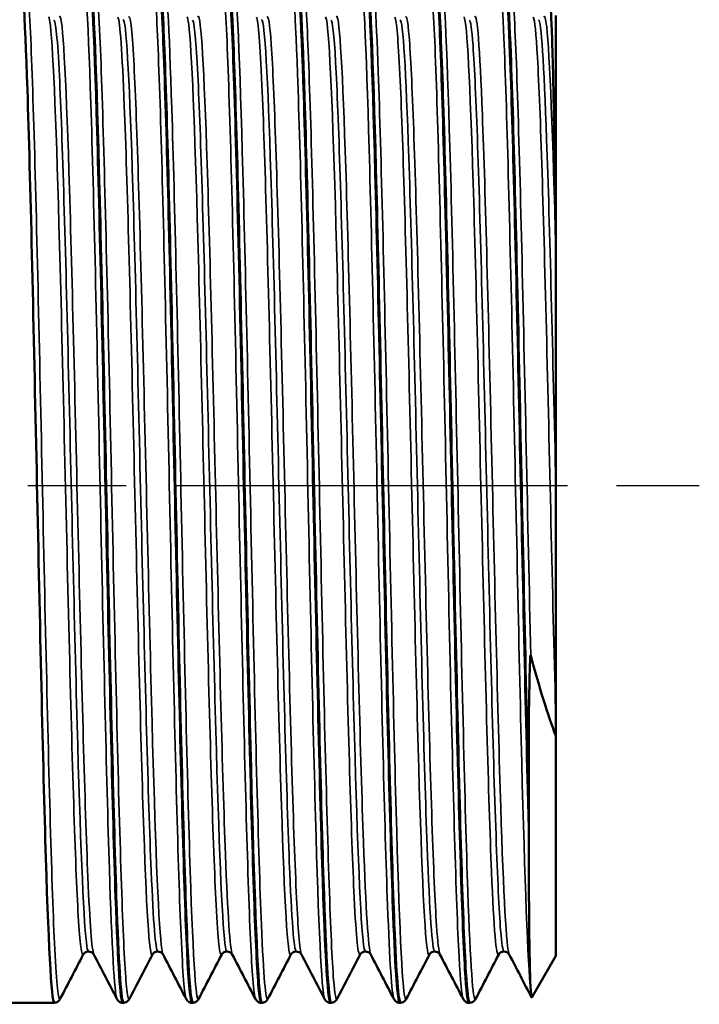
# Model space of a CAD drawing. Header units: millimetres. Extents: x -74 to 691, y -69 to 356.
# Tile 5 of 19: x 65 to 75, y 117 to 131. Entities that reach past the tile are written whole.
import ezdxf

# ---------------------------------------------------------------- set-up
doc = ezdxf.new("R2010")
doc.units = ezdxf.units.MM
doc.linetypes.add('CHAIN', pattern=[0.7087, 0.4724, -0.0591, 0.1181, -0.0591])
for name, color, linetype, lineweight in [('Видимые тонкие (ГОСТ)', 7, 'Continuous', 35), ('Видимый контур (ГОСТ)', 7, 'Continuous', 50), ('Осевая линия (ГОСТ)', 7, 'Continuous', 25)]:
    doc.layers.add(name, color=color, linetype=linetype, lineweight=lineweight)

msp = doc.modelspace()

# ---------------------------------------------------------------- linework, layer by layer
at = {"layer": 'Видимые тонкие (ГОСТ)'}
for points, knots in [([(66.6903, 117.0311), (66.6538, 117.1076), (66.6173, 117.775), (66.5809, 118.908), (66.5379, 120.2439), (66.4948, 122.2083), (66.4518, 124.2136), (66.4084, 126.2383), (66.365, 128.2758), (66.3216, 129.7059), (66.2785, 131.1257), (66.2353, 131.9269), (66.1922, 131.8687), (66.1916, 131.8678), (66.1909, 131.8667), (66.1903, 131.8655)], [45.5942487, 45.5942487, 45.5942487, 45.5942487, 46.2817573, 46.2817573, 46.2817573, 47.0924197, 47.0924197, 47.0924197, 47.9109466, 47.9109466, 47.9109466, 48.7236254, 48.7236254, 48.7236254, 48.7358414, 48.7358414, 48.7358414, 48.7358414]), ([(69.6903, 117.0289), (69.6896, 117.0301), (69.689, 117.0315), (69.6883, 117.0331), (69.645, 117.1408), (69.6017, 118.1147), (69.5584, 119.6595), (69.5151, 121.2028), (69.4718, 123.2938), (69.4285, 125.2997), (69.3853, 127.3038), (69.342, 129.1943), (69.2988, 130.4), (69.2626, 131.4083), (69.2264, 131.9257), (69.1903, 131.863)], [26.7446928, 26.7446928, 26.7446928, 26.7446928, 26.7568471, 26.7568471, 26.7568471, 27.5735118, 27.5735118, 27.5735118, 28.3894132, 28.3894132, 28.3894132, 29.2045803, 29.2045803, 29.2045803, 29.8862854, 29.8862854, 29.8862854, 29.8862854]), ([(65.8701, 117.0366), (65.8442, 116.9895), (65.8183, 117.2291), (65.7925, 117.7497), (65.7494, 118.6164), (65.7064, 120.2496), (65.6633, 122.1601), (65.6204, 124.0659), (65.5775, 126.2209), (65.5345, 127.9824), (65.4913, 129.7551), (65.4481, 131.1041), (65.4049, 131.6223), (65.3933, 131.7615), (65.3817, 131.8403), (65.3701, 131.8604)], [45.5119382, 45.5119382, 45.5119382, 45.5119382, 45.9993509, 45.9993509, 45.9993509, 46.8107571, 46.8107571, 46.8107571, 47.6201666, 47.6201666, 47.6201666, 48.4347147, 48.4347147, 48.4347147, 48.6535309, 48.6535309, 48.6535309, 48.6535309]), ([(66.8701, 117.0345), (66.8576, 117.0083), (66.8451, 117.0498), (66.8326, 117.1624), (66.7893, 117.5519), (66.7461, 118.7866), (66.7029, 120.4938), (66.6597, 122.1981), (66.6165, 124.3489), (66.5734, 126.2987), (66.5303, 128.2456), (66.4872, 129.9647), (66.4441, 130.9398), (66.4194, 131.4984), (66.3947, 131.8084), (66.3701, 131.8576)], [39.2287529, 39.2287529, 39.2287529, 39.2287529, 39.464255, 39.464255, 39.464255, 40.2791822, 40.2791822, 40.2791822, 41.0927458, 41.0927458, 41.0927458, 41.905059, 41.905059, 41.905059, 42.3703456, 42.3703456, 42.3703456, 42.3703456]), ([(67.6903, 117.037), (67.6657, 117.0859), (67.6411, 117.3932), (67.6165, 117.9474), (67.5733, 118.9216), (67.5301, 120.6444), (67.4869, 122.5963), (67.4438, 124.545), (67.4007, 126.6944), (67.3575, 128.3981), (67.3145, 130.0993), (67.2714, 131.3322), (67.2283, 131.727), (67.2156, 131.8432), (67.203, 131.8864), (67.1903, 131.8599)], [39.3110634, 39.3110634, 39.3110634, 39.3110634, 39.7743605, 39.7743605, 39.7743605, 40.5887556, 40.5887556, 40.5887556, 41.4018304, 41.4018304, 41.4018304, 42.2136974, 42.2136974, 42.2136974, 42.4526561, 42.4526561, 42.4526561, 42.4526561]), ([(67.8701, 117.0289), (67.8699, 117.0286), (67.8698, 117.0284), (67.8696, 117.0281), (67.8266, 116.9506), (67.7835, 117.7299), (67.7405, 119.1324), (67.6975, 120.5339), (67.6544, 122.5382), (67.6114, 124.5452), (67.5684, 126.551), (67.5254, 128.5314), (67.4824, 129.8944), (67.445, 131.0816), (67.4075, 131.7859), (67.3701, 131.8639)], [32.9455676, 32.9455676, 32.9455676, 32.9455676, 32.948113, 32.948113, 32.948113, 33.7596929, 33.7596929, 33.7596929, 34.5707247, 34.5707247, 34.5707247, 35.3812357, 35.3812357, 35.3812357, 36.0871603, 36.0871603, 36.0871603, 36.0871603]), ([(68.6903, 117.0347), (68.6774, 117.0572), (68.6646, 117.1513), (68.6517, 117.3193), (68.6086, 117.8814), (68.5656, 119.2616), (68.5226, 121.0466), (68.4795, 122.8305), (68.4365, 124.9935), (68.3935, 126.8886), (68.3505, 128.7825), (68.3075, 130.3824), (68.2645, 131.21), (68.2398, 131.6866), (68.215, 131.9033), (68.1903, 131.8577)], [33.0278781, 33.0278781, 33.0278781, 33.0278781, 33.270403, 33.270403, 33.270403, 34.081762, 34.081762, 34.081762, 34.8925838, 34.8925838, 34.8925838, 35.7028956, 35.7028956, 35.7028956, 36.1694708, 36.1694708, 36.1694708, 36.1694708]), ([(68.8701, 117.0344), (68.8389, 116.9804), (68.8078, 117.3473), (68.7766, 118.1014), (68.7333, 119.15), (68.69, 120.9323), (68.6467, 122.9084), (68.6035, 124.8827), (68.5602, 127.0223), (68.5169, 128.6803), (68.4737, 130.3368), (68.4305, 131.489), (68.3873, 131.7891), (68.3815, 131.829), (68.3758, 131.8537), (68.3701, 131.8638)], [26.6623823, 26.6623823, 26.6623823, 26.6623823, 27.2493633, 27.2493633, 27.2493633, 28.0655643, 28.0655643, 28.0655643, 28.8810194, 28.8810194, 28.8810194, 29.6957577, 29.6957577, 29.6957577, 29.803975, 29.803975, 29.803975, 29.803975]), ([(69.8701, 117.0363), (69.8532, 117.0022), (69.8363, 117.0901), (69.8195, 117.3051), (69.7765, 117.8529), (69.7335, 119.2176), (69.6905, 120.9919), (69.6476, 122.7656), (69.6046, 124.9239), (69.5617, 126.8225), (69.5187, 128.7206), (69.4758, 130.3329), (69.4328, 131.1783), (69.4119, 131.5903), (69.391, 131.8164), (69.3701, 131.8557)], [20.379197, 20.379197, 20.379197, 20.379197, 20.6971186, 20.6971186, 20.6971186, 21.507077, 21.507077, 21.507077, 22.3168006, 22.3168006, 22.3168006, 23.126296, 23.126296, 23.126296, 23.5207897, 23.5207897, 23.5207897, 23.5207897]), ([(70.6903, 117.0344), (70.6598, 117.0981), (70.6294, 117.5639), (70.5989, 118.3838), (70.556, 119.5406), (70.513, 121.386), (70.47, 123.369), (70.4271, 125.3515), (70.3841, 127.444), (70.3412, 129.0221), (70.2982, 130.5998), (70.2553, 131.6415), (70.2124, 131.8365), (70.205, 131.8699), (70.1976, 131.8783), (70.1903, 131.8627)], [20.4615075, 20.4615075, 20.4615075, 20.4615075, 21.0355557, 21.0355557, 21.0355557, 21.8454152, 21.8454152, 21.8454152, 22.6550426, 22.6550426, 22.6550426, 23.4644446, 23.4644446, 23.4644446, 23.6031001, 23.6031001, 23.6031001, 23.6031001]), ([(70.8701, 117.0307), (70.8641, 117.0183), (70.8582, 117.0216), (70.8522, 117.0413), (70.8091, 117.1839), (70.766, 118.1813), (70.723, 119.7343), (70.6799, 121.2868), (70.6368, 123.3725), (70.5938, 125.3662), (70.5507, 127.3591), (70.5076, 129.232), (70.4646, 130.4237), (70.4331, 131.296), (70.4016, 131.7943), (70.3701, 131.8605)], [14.0960117, 14.0960117, 14.0960117, 14.0960117, 14.2081795, 14.2081795, 14.2081795, 15.0202621, 15.0202621, 15.0202621, 15.8320552, 15.8320552, 15.8320552, 16.6435656, 16.6435656, 16.6435656, 17.2376044, 17.2376044, 17.2376044, 17.2376044]), ([(71.6903, 117.0371), (71.6707, 117.0737), (71.6511, 117.2745), (71.6315, 117.6389), (71.5885, 118.4406), (71.5454, 120.0231), (71.5023, 121.9118), (71.4592, 123.7999), (71.4162, 125.9674), (71.3731, 127.7645), (71.3301, 129.561), (71.287, 130.9622), (71.244, 131.5484), (71.2261, 131.7922), (71.2082, 131.8936), (71.1903, 131.8577)], [14.1783222, 14.1783222, 14.1783222, 14.1783222, 14.5475108, 14.5475108, 14.5475108, 15.3594716, 15.3594716, 15.3594716, 16.1711457, 16.1711457, 16.1711457, 16.9825401, 16.9825401, 16.9825401, 17.3199148, 17.3199148, 17.3199148, 17.3199148]), ([(71.8701, 117.0307), (71.8328, 116.9658), (71.7956, 117.5194), (71.7583, 118.586), (71.7151, 119.8231), (71.6719, 121.7326), (71.6287, 123.7387), (71.5855, 125.744), (71.5423, 127.8173), (71.4992, 129.3339), (71.4561, 130.8454), (71.4131, 131.7827), (71.3701, 131.8655)], [7.8128264, 7.8128264, 7.8128264, 7.8128264, 8.5149087, 8.5149087, 8.5149087, 9.3292137, 9.3292137, 9.3292137, 10.14318, 10.14318, 10.14318, 10.9544191, 10.9544191, 10.9544191, 10.9544191]), ([(72.6671, 117.1516), (72.6239, 117.5257), (72.5807, 118.7456), (72.5375, 120.4431), (72.4943, 122.1399), (72.4511, 124.2899), (72.4079, 126.2449), (72.3647, 128.1991), (72.3216, 129.9307), (72.2784, 130.9182), (72.249, 131.5899), (72.2197, 131.9108), (72.1903, 131.8592)], [8.040669, 8.040669, 8.040669, 8.040669, 8.8551745, 8.8551745, 8.8551745, 9.6693371, 9.6693371, 9.6693371, 10.483164, 10.483164, 10.483164, 11.0367295, 11.0367295, 11.0367295, 11.0367295]), ([(72.6671, 121.9929), (72.6238, 123.9009), (72.5804, 126.0823), (72.5371, 127.8755), (72.4938, 129.6679), (72.4505, 131.0467), (72.4072, 131.5941), (72.3948, 131.7505), (72.3824, 131.8384), (72.3701, 131.8599)], [2.8046887, 2.8046887, 2.8046887, 2.8046887, 3.6215657, 3.6215657, 3.6215657, 4.4380534, 4.4380534, 4.4380534, 4.6712337, 4.6712337, 4.6712337, 4.6712337]), ([(66.204, 117.678), (66.1799, 117.6329), (66.1557, 117.8148), (66.1316, 118.2245), (66.0876, 118.9723), (66.0436, 120.4671), (65.9995, 122.2422), (65.9535, 124.0989), (65.9074, 126.2317), (65.8613, 127.9185), (65.8172, 129.5367), (65.773, 130.7194), (65.7288, 131.0951), (65.7205, 131.1654), (65.7123, 131.2072), (65.704, 131.2216)], [45.5080589, 45.5080589, 45.5080589, 45.5080589, 45.962848, 45.962848, 45.962848, 46.7928597, 46.7928597, 46.7928597, 47.6610154, 47.6610154, 47.6610154, 48.4938558, 48.4938558, 48.4938558, 48.6496515, 48.6496515, 48.6496515, 48.6496515]), ([(66.3563, 117.6767), (66.3277, 117.7355), (66.299, 118.117), (66.2704, 118.7916), (66.2264, 119.8277), (66.1824, 121.5392), (66.1383, 123.3923), (66.0939, 125.2649), (66.0494, 127.2529), (66.0049, 128.7244), (65.9608, 130.1846), (65.9167, 131.1138), (65.8725, 131.2205), (65.8671, 131.2336), (65.8617, 131.2343), (65.8563, 131.2231)], [45.5981281, 45.5981281, 45.5981281, 45.5981281, 46.138238, 46.138238, 46.138238, 46.9677667, 46.9677667, 46.9677667, 47.8060353, 47.8060353, 47.8060353, 48.6379095, 48.6379095, 48.6379095, 48.7397207, 48.7397207, 48.7397207, 48.7397207]), ([(67.204, 117.6704), (67.2008, 117.6638), (67.1975, 117.6616), (67.1943, 117.6638), (67.1501, 117.6937), (67.1058, 118.5518), (67.0616, 119.9681), (67.0174, 121.3819), (66.9733, 123.3298), (66.9291, 125.2006), (66.885, 127.0683), (66.8409, 128.8303), (66.7969, 129.9352), (66.7659, 130.7109), (66.735, 131.1544), (66.704, 131.2189)], [39.2248736, 39.2248736, 39.2248736, 39.2248736, 39.2857693, 39.2857693, 39.2857693, 40.1196009, 40.1196009, 40.1196009, 40.9519811, 40.9519811, 40.9519811, 41.7830315, 41.7830315, 41.7830315, 42.3664662, 42.3664662, 42.3664662, 42.3664662]), ([(67.3563, 117.6731), (67.3477, 117.6881), (67.339, 117.7333), (67.3303, 117.8099), (67.2861, 118.2001), (67.2419, 119.3972), (67.1977, 121.0246), (67.1535, 122.6493), (67.1094, 124.6775), (67.0652, 126.4733), (67.0212, 128.2663), (66.9771, 129.7999), (66.933, 130.5946), (66.9075, 131.0555), (66.8819, 131.2638), (66.8563, 131.2167)], [39.3149428, 39.3149428, 39.3149428, 39.3149428, 39.4784342, 39.4784342, 39.4784342, 40.3119197, 40.3119197, 40.3119197, 41.1439821, 41.1439821, 41.1439821, 41.9747426, 41.9747426, 41.9747426, 42.4565354, 42.4565354, 42.4565354, 42.4565354]), ([(68.204, 117.6772), (68.1768, 117.6281), (68.1496, 117.8684), (68.1225, 118.3904), (68.0784, 119.2357), (68.0344, 120.8067), (67.9904, 122.6132), (67.9464, 124.4185), (67.9024, 126.4314), (67.8584, 128.0247), (67.8145, 129.6169), (67.7705, 130.7657), (67.7265, 131.1136), (67.719, 131.173), (67.7115, 131.2089), (67.704, 131.222)], [32.9416883, 32.9416883, 32.9416883, 32.9416883, 33.4540497, 33.4540497, 33.4540497, 34.2837841, 34.2837841, 34.2837841, 35.1129633, 35.1129633, 35.1129633, 35.9416165, 35.9416165, 35.9416165, 36.0832809, 36.0832809, 36.0832809, 36.0832809]), ([(68.3563, 117.6744), (68.3234, 117.7437), (68.2904, 118.2455), (68.2575, 119.1138), (68.2135, 120.2733), (68.1694, 122.0684), (68.1254, 123.9392), (68.0814, 125.8088), (68.0375, 127.7254), (67.9935, 129.0919), (67.9495, 130.4576), (67.9056, 131.2532), (67.8616, 131.231), (67.8599, 131.2301), (67.8581, 131.2279), (67.8563, 131.2244)], [33.0317575, 33.0317575, 33.0317575, 33.0317575, 33.6529724, 33.6529724, 33.6529724, 34.482571, 34.482571, 34.482571, 35.3116215, 35.3116215, 35.3116215, 36.1401529, 36.1401529, 36.1401529, 36.1733501, 36.1733501, 36.1733501, 36.1733501]), ([(69.204, 117.6722), (69.1969, 117.6572), (69.1898, 117.6628), (69.1827, 117.6898), (69.1383, 117.8578), (69.094, 118.8528), (69.0497, 120.3605), (69.0055, 121.8668), (68.9612, 123.8612), (68.9169, 125.7151), (68.8727, 127.5672), (68.8285, 129.2501), (68.7842, 130.2341), (68.7575, 130.8291), (68.7307, 131.163), (68.704, 131.217)], [26.658503, 26.658503, 26.658503, 26.658503, 26.7926141, 26.7926141, 26.7926141, 27.6278672, 27.6278672, 27.6278672, 28.4623235, 28.4623235, 28.4623235, 29.2960139, 29.2960139, 29.2960139, 29.8000956, 29.8000956, 29.8000956, 29.8000956]), ([(69.3563, 117.6756), (69.3434, 117.6982), (69.3304, 117.7873), (69.3175, 117.9449), (69.2732, 118.4837), (69.2288, 119.8149), (69.1845, 121.5183), (69.1403, 123.2201), (69.096, 125.2667), (69.0518, 127.0132), (69.0076, 128.7581), (68.9633, 130.1762), (68.9191, 130.8215), (68.8982, 131.1269), (68.8773, 131.2569), (68.8563, 131.2162)], [26.7485721, 26.7485721, 26.7485721, 26.7485721, 26.9928816, 26.9928816, 26.9928816, 27.8279409, 27.8279409, 27.8279409, 28.6622107, 28.6622107, 28.6622107, 29.4957222, 29.4957222, 29.4957222, 29.8901648, 29.8901648, 29.8901648, 29.8901648]), ([(70.204, 117.6764), (70.175, 117.625), (70.1461, 117.9035), (70.1171, 118.4964), (70.0732, 119.3961), (70.0292, 121.0057), (69.9853, 122.8246), (69.9413, 124.643), (69.8974, 126.6429), (69.8535, 128.2026), (69.8076, 129.8321), (69.7617, 130.9513), (69.7158, 131.1835), (69.7118, 131.2034), (69.7079, 131.2167), (69.704, 131.2237)], [20.3753177, 20.3753177, 20.3753177, 20.3753177, 20.9212778, 20.9212778, 20.9212778, 21.7496394, 21.7496394, 21.7496394, 22.5777572, 22.5777572, 22.5777572, 23.4429986, 23.4429986, 23.4429986, 23.5169103, 23.5169103, 23.5169103, 23.5169103]), ([(70.3563, 117.673), (70.3211, 117.7471), (70.2859, 118.3196), (70.2507, 119.2963), (70.2068, 120.5154), (70.1628, 122.3456), (70.1189, 124.2176), (70.075, 126.0892), (70.031, 127.9741), (69.9871, 129.2865), (69.9435, 130.5887), (69.8999, 131.3045), (69.8563, 131.2243)], [20.4653868, 20.4653868, 20.4653868, 20.4653868, 21.1290067, 21.1290067, 21.1290067, 21.9573065, 21.9573065, 21.9573065, 22.7853643, 22.7853643, 22.7853643, 23.6069795, 23.6069795, 23.6069795, 23.6069795]), ([(71.204, 117.6738), (71.1939, 117.6526), (71.1838, 117.6721), (71.1737, 117.7345), (71.1295, 118.0074), (71.0853, 119.0958), (71.0412, 120.6578), (70.9971, 122.2152), (70.9531, 124.2193), (70.909, 126.0441), (70.865, 127.8683), (70.821, 129.4854), (70.7769, 130.3905), (70.7526, 130.8902), (70.7283, 131.1686), (70.704, 131.2165)], [14.0921323, 14.0921323, 14.0921323, 14.0921323, 14.2825993, 14.2825993, 14.2825993, 15.1153137, 15.1153137, 15.1153137, 15.9455847, 15.9455847, 15.9455847, 16.7755609, 16.7755609, 16.7755609, 17.233725, 17.233725, 17.233725, 17.233725]), ([(71.3563, 117.6771), (71.3398, 117.7068), (71.3234, 117.8431), (71.3069, 118.088), (71.2628, 118.7423), (71.2187, 120.1618), (71.1747, 121.9028), (71.1306, 123.6432), (71.0866, 125.6782), (71.0426, 127.3722), (70.9985, 129.0656), (70.9545, 130.3922), (70.9105, 130.9381), (70.8924, 131.1619), (70.8744, 131.2531), (70.8563, 131.2169)], [14.1822015, 14.1822015, 14.1822015, 14.1822015, 14.4930296, 14.4930296, 14.4930296, 15.3235262, 15.3235262, 15.3235262, 16.1537225, 16.1537225, 16.1537225, 16.983626, 16.983626, 16.983626, 17.3237942, 17.3237942, 17.3237942, 17.3237942]), ([(72.204, 117.6737), (72.1695, 117.6141), (72.135, 118.0317), (72.1005, 118.8691), (72.0563, 119.9412), (72.0121, 121.6846), (71.9679, 123.5517), (71.9237, 125.4179), (71.8796, 127.3788), (71.8354, 128.8186), (71.7916, 130.2464), (71.7478, 131.1399), (71.704, 131.2246)], [7.808947, 7.808947, 7.808947, 7.808947, 8.4594955, 8.4594955, 8.4594955, 9.2923937, 9.2923937, 9.2923937, 10.1249372, 10.1249372, 10.1249372, 10.9505397, 10.9505397, 10.9505397, 10.9505397]), ([(72.3563, 117.6704), (72.3154, 117.7535), (72.2745, 118.5302), (72.2335, 119.8017), (72.1894, 121.1742), (72.1452, 123.102), (72.101, 124.9795), (72.0568, 126.8563), (72.0127, 128.6537), (71.9685, 129.8076), (71.9311, 130.7846), (71.8937, 131.2875), (71.8563, 131.2224)], [7.8990162, 7.8990162, 7.8990162, 7.8990162, 8.6705196, 8.6705196, 8.6705196, 9.5033272, 9.5033272, 9.5033272, 10.3357821, 10.3357821, 10.3357821, 11.0406089, 11.0406089, 11.0406089, 11.0406089]), ([(73.0301, 121.0588), (72.9857, 122.6959), (72.9414, 124.7358), (72.8971, 126.5338), (72.8528, 128.331), (72.8085, 129.8583), (72.7642, 130.6336), (72.7441, 130.9844), (72.7241, 131.1787), (72.704, 131.2163)], [2.6186313, 2.6186313, 2.6186313, 2.6186313, 3.454228, 3.454228, 3.454228, 4.2894158, 4.2894158, 4.2894158, 4.6673544, 4.6673544, 4.6673544, 4.6673544]), ([(73.0301, 127.8431), (72.9858, 129.478), (72.9415, 130.684), (72.8972, 131.0803), (72.8836, 131.2021), (72.8699, 131.2469), (72.8563, 131.2185)], [3.6658364, 3.6658364, 3.6658364, 3.6658364, 4.5009219, 4.5009219, 4.5009219, 4.7574236, 4.7574236, 4.7574236, 4.7574236]), ([(66.2802, 117.7163), (66.2723, 117.7148), (66.2645, 117.7379), (66.2567, 117.7865), (66.2126, 118.0609), (66.1684, 119.1436), (66.1242, 120.6948), (66.0802, 122.2419), (66.0362, 124.2311), (65.9921, 126.0413), (65.9477, 127.8656), (65.9034, 129.4796), (65.859, 130.3719), (65.8327, 130.9002), (65.8064, 131.1708), (65.7802, 131.1732)], [45.5530935, 45.5530935, 45.5530935, 45.5530935, 45.7004928, 45.7004928, 45.7004928, 46.5328212, 46.5328212, 46.5328212, 47.3628897, 47.3628897, 47.3628897, 48.1994623, 48.1994623, 48.1994623, 48.6946861, 48.6946861, 48.6946861, 48.6946861]), ([(67.2802, 117.719), (67.2484, 117.7246), (67.2167, 118.1262), (67.185, 118.8816), (67.1407, 119.9358), (67.0965, 121.6625), (67.0522, 123.5173), (67.008, 125.3691), (66.9638, 127.3199), (66.9196, 128.7566), (66.8755, 130.1911), (66.8314, 131.091), (66.7873, 131.1742), (66.7849, 131.1787), (66.7825, 131.1808), (66.7802, 131.1806)], [39.2699082, 39.2699082, 39.2699082, 39.2699082, 39.8678046, 39.8678046, 39.8678046, 40.7021696, 40.7021696, 40.7021696, 41.5351632, 41.5351632, 41.5351632, 42.3669064, 42.3669064, 42.3669064, 42.4115008, 42.4115008, 42.4115008, 42.4115008]), ([(68.2802, 117.7174), (68.2703, 117.7155), (68.2605, 117.7521), (68.2507, 117.8286), (68.2066, 118.1723), (68.1625, 119.3169), (68.1184, 120.9039), (68.0743, 122.4899), (68.0302, 124.4932), (67.9861, 126.2873), (67.9421, 128.0802), (67.898, 129.6366), (67.854, 130.4701), (67.8294, 130.9354), (67.8048, 131.1715), (67.7802, 131.1729)], [32.9867229, 32.9867229, 32.9867229, 32.9867229, 33.1719101, 33.1719101, 33.1719101, 34.0033936, 34.0033936, 34.0033936, 34.8343099, 34.8343099, 34.8343099, 35.6646884, 35.6646884, 35.6646884, 36.1283155, 36.1283155, 36.1283155, 36.1283155]), ([(69.2802, 117.7181), (69.2468, 117.7244), (69.2134, 118.1725), (69.18, 119.0045), (69.1356, 120.1098), (69.0912, 121.8752), (69.0469, 123.742), (69.0025, 125.6071), (68.9582, 127.544), (68.9139, 128.9407), (68.8696, 130.3362), (68.8253, 131.1706), (68.781, 131.1808), (68.7807, 131.1809), (68.7805, 131.1809), (68.7802, 131.1809)], [26.7035376, 26.7035376, 26.7035376, 26.7035376, 27.3331254, 27.3331254, 27.3331254, 28.1694221, 28.1694221, 28.1694221, 29.0049392, 29.0049392, 29.0049392, 29.8397078, 29.8397078, 29.8397078, 29.8451302, 29.8451302, 29.8451302, 29.8451302]), ([(70.2802, 117.7185), (70.2684, 117.7164), (70.2566, 117.769), (70.2448, 117.8787), (70.2008, 118.2888), (70.1568, 119.4904), (70.1127, 121.1082), (70.0687, 122.7255), (70.0247, 124.7341), (69.9807, 126.5072), (69.9367, 128.2799), (69.8927, 129.7901), (69.8487, 130.5669), (69.8258, 130.9699), (69.803, 131.1718), (69.7802, 131.1719)], [20.4203522, 20.4203522, 20.4203522, 20.4203522, 20.6423199, 20.6423199, 20.6423199, 21.4723161, 21.4723161, 21.4723161, 22.3020652, 22.3020652, 22.3020652, 23.1315746, 23.1315746, 23.1315746, 23.5619449, 23.5619449, 23.5619449, 23.5619449]), ([(71.2802, 117.7162), (71.2437, 117.7228), (71.2072, 118.2641), (71.1707, 119.2438), (71.1266, 120.429), (71.0825, 122.2376), (71.0383, 124.1025), (70.9942, 125.9667), (70.9501, 127.8584), (70.906, 129.1848), (70.864, 130.4455), (70.8221, 131.1772), (70.7802, 131.1806)], [14.1371669, 14.1371669, 14.1371669, 14.1371669, 14.8248154, 14.8248154, 14.8248154, 15.6567458, 15.6567458, 15.6567458, 16.4883778, 16.4883778, 16.4883778, 17.2787596, 17.2787596, 17.2787596, 17.2787596]), ([(72.2802, 117.7207), (72.2641, 117.7186), (72.2479, 117.8178), (72.2318, 118.0217), (72.1875, 118.582), (72.1433, 119.9242), (72.099, 121.6251), (72.0547, 123.3252), (72.0105, 125.357), (71.9662, 127.0804), (71.922, 128.803), (71.8777, 130.1906), (71.8335, 130.8062), (71.8157, 131.0537), (71.7979, 131.1749), (71.7802, 131.1732)], [7.8539816, 7.8539816, 7.8539816, 7.8539816, 8.15773, 8.15773, 8.15773, 8.9923181, 8.9923181, 8.9923181, 9.8265474, 9.8265474, 9.8265474, 10.6604257, 10.6604257, 10.6604257, 10.9955743, 10.9955743, 10.9955743, 10.9955743]), ([(73.0301, 124.4515), (72.9857, 126.33), (72.9413, 128.1931), (72.8969, 129.4503), (72.858, 130.5519), (72.8191, 131.1731), (72.7802, 131.1794)], [3.1422338, 3.1422338, 3.1422338, 3.1422338, 3.9791374, 3.9791374, 3.9791374, 4.712389, 4.712389, 4.712389, 4.712389])]:
    msp.add_open_spline(points, degree=3, knots=knots, dxfattribs=at)
at = {"layer": 'Видимый контур (ГОСТ)'}
for p, q in [((73.0301, 128.0713), (73.0301, 131.2432)), ((73.0301, 128.0713), (73.0301, 127.8431)), ((73.0301, 127.8431), (73.0301, 124.4515)), ((73.0301, 124.4515), (73.0301, 121.0588)), ((73.0301, 121.0588), (73.0301, 120.8304)), ((73.0301, 117.6512), (73.0301, 120.8304)), ((72.638, 119.9693), (72.638, 119.5575)), ((73.0301, 117.6512), (72.6827, 117.0496)), ((63.5301, 116.9722), (65.7858, 116.9722)), ((66.7745, 116.9722), (66.7858, 116.9722)), ((67.7745, 116.9722), (67.7858, 116.9722)), ((68.7745, 116.9722), (68.7858, 116.9722)), ((69.7745, 116.9722), (69.7858, 116.9722)), ((70.7745, 116.9722), (70.7858, 116.9722)), ((71.7745, 116.9722), (71.7858, 116.9722))]:
    msp.add_line(p, q, dxfattribs=at)
for points, knots in [([(65.786, 116.9722), (65.7856, 116.9722), (65.7853, 116.9722), (65.7849, 116.9723), (65.7419, 116.9832), (65.6989, 117.8561), (65.6558, 119.3295), (65.6129, 120.7988), (65.57, 122.8449), (65.5271, 124.8578), (65.4837, 126.889), (65.4404, 128.8577), (65.3971, 130.1673), (65.36, 131.2891), (65.3229, 131.914), (65.2858, 131.9204)], [45.5518156, 45.5518156, 45.5518156, 45.5518156, 45.5584748, 45.5584748, 45.5584748, 46.369774, 46.369774, 46.369774, 47.1788457, 47.1788457, 47.1788457, 47.9952865, 47.9952865, 47.9952865, 48.6946861, 48.6946861, 48.6946861, 48.6946861]), ([(66.2743, 131.9217), (66.2773, 131.9222), (66.2803, 131.9187), (66.2832, 131.9111), (66.3263, 131.8007), (66.3694, 130.8284), (66.4125, 129.2858), (66.4556, 127.744), (66.4986, 125.654), (66.5417, 123.6429), (66.5848, 121.6325), (66.6278, 119.7291), (66.6709, 118.503), (66.7054, 117.5188), (66.74, 116.9821), (66.7745, 116.9755)], [-48.695964, -48.695964, -48.695964, -48.695964, -48.6401252, -48.6401252, -48.6401252, -47.8279431, -47.8279431, -47.8279431, -47.0160828, -47.0160828, -47.0160828, -46.2045372, -46.2045372, -46.2045372, -45.5530935, -45.5530935, -45.5530935, -45.5530935]), ([(66.786, 116.977), (66.7538, 116.9812), (66.7217, 117.44), (66.6895, 118.2996), (66.6464, 119.4518), (66.6032, 121.3077), (66.5601, 123.3094), (66.5171, 125.308), (66.474, 127.4238), (66.431, 129.0228), (66.388, 130.6195), (66.345, 131.6786), (66.302, 131.8836), (66.2966, 131.9093), (66.2912, 131.9215), (66.2858, 131.9206)], [39.2686303, 39.2686303, 39.2686303, 39.2686303, 39.8750515, 39.8750515, 39.8750515, 40.6879014, 40.6879014, 40.6879014, 41.4994493, 41.4994493, 41.4994493, 42.309807, 42.309807, 42.309807, 42.4115008, 42.4115008, 42.4115008, 42.4115008]), ([(67.2743, 131.9159), (67.2882, 131.9189), (67.3021, 131.8382), (67.316, 131.6705), (67.3589, 131.1514), (67.4019, 129.806), (67.4448, 128.036), (67.4878, 126.2666), (67.5307, 124.0974), (67.5737, 122.1757), (67.6166, 120.2546), (67.6595, 118.6075), (67.7025, 117.7254), (67.7265, 117.2318), (67.7505, 116.9816), (67.7745, 116.9802)], [-42.4127787, -42.4127787, -42.4127787, -42.4127787, -42.1512867, -42.1512867, -42.1512867, -41.3414838, -41.3414838, -41.3414838, -40.5319474, -40.5319474, -40.5319474, -39.7226706, -39.7226706, -39.7226706, -39.2699082, -39.2699082, -39.2699082, -39.2699082]), ([(67.786, 116.9805), (67.7649, 116.979), (67.7438, 117.1691), (67.7227, 117.5516), (67.6798, 118.3305), (67.6368, 119.8965), (67.5938, 121.7819), (67.5509, 123.6661), (67.5079, 125.8431), (67.465, 127.6635), (67.4221, 129.4829), (67.3792, 130.921), (67.3363, 131.5495), (67.3194, 131.7959), (67.3026, 131.9165), (67.2858, 131.9147)], [32.985445, 32.985445, 32.985445, 32.985445, 33.3830297, 33.3830297, 33.3830297, 34.1929415, 34.1929415, 34.1929415, 35.0023217, 35.0023217, 35.0023217, 35.8111974, 35.8111974, 35.8111974, 36.1283155, 36.1283155, 36.1283155, 36.1283155]), ([(68.786, 116.9761), (68.7765, 116.9737), (68.767, 117.0111), (68.7575, 117.0899), (68.7143, 117.449), (68.671, 118.6626), (68.6278, 120.3639), (68.5846, 122.0636), (68.5414, 124.226), (68.4982, 126.1987), (68.455, 128.1697), (68.4118, 129.9235), (68.3687, 130.9319), (68.341, 131.5771), (68.3134, 131.9114), (68.2858, 131.9151)], [26.7022597, 26.7022597, 26.7022597, 26.7022597, 26.8812724, 26.8812724, 26.8812724, 27.6964391, 27.6964391, 27.6964391, 28.5108495, 28.5108495, 28.5108495, 29.3245323, 29.3245323, 29.3245323, 29.8451302, 29.8451302, 29.8451302, 29.8451302]), ([(69.2743, 131.9208), (69.3124, 131.917), (69.3505, 131.2588), (69.3886, 130.0844), (69.4317, 128.7548), (69.4748, 126.7824), (69.5179, 124.7595), (69.561, 122.7383), (69.604, 120.6952), (69.6471, 119.243), (69.6896, 117.8109), (69.7321, 116.9733), (69.7745, 116.9722)], [-29.8464081, -29.8464081, -29.8464081, -29.8464081, -29.1286791, -29.1286791, -29.1286791, -28.3161303, -28.3161303, -28.3161303, -27.5042337, -27.5042337, -27.5042337, -26.7035376, -26.7035376, -26.7035376, -26.7035376]), ([(69.786, 116.9727), (69.746, 116.9746), (69.706, 117.707), (69.666, 118.9908), (69.6231, 120.3676), (69.5802, 122.3596), (69.5374, 124.3739), (69.4945, 126.3877), (69.4516, 128.3959), (69.4087, 129.8012), (69.3677, 131.1442), (69.3268, 131.9189), (69.2858, 131.922)], [20.4190743, 20.4190743, 20.4190743, 20.4190743, 21.1728984, 21.1728984, 21.1728984, 21.9813495, 21.9813495, 21.9813495, 22.7895705, 22.7895705, 22.7895705, 23.5619449, 23.5619449, 23.5619449, 23.5619449]), ([(70.2743, 131.9203), (70.2805, 131.9217), (70.2866, 131.9062), (70.2928, 131.8733), (70.3356, 131.6433), (70.3785, 130.5644), (70.4214, 128.9579), (70.4643, 127.3523), (70.5072, 125.2418), (70.5501, 123.2541), (70.5936, 121.2372), (70.6371, 119.3758), (70.6806, 118.2382), (70.7119, 117.4189), (70.7432, 116.9834), (70.7745, 116.9776)], [-23.5632228, -23.5632228, -23.5632228, -23.5632228, -23.4475132, -23.4475132, -23.4475132, -22.6389518, -22.6389518, -22.6389518, -21.8308505, -21.8308505, -21.8308505, -21.0109058, -21.0109058, -21.0109058, -20.4203522, -20.4203522, -20.4203522, -20.4203522]), ([(70.786, 116.9782), (70.7563, 116.9814), (70.7265, 117.3697), (70.6968, 118.1101), (70.6538, 119.1812), (70.6108, 120.9743), (70.5678, 122.9531), (70.5248, 124.9312), (70.4819, 127.0674), (70.4389, 128.7233), (70.3959, 130.3787), (70.3529, 131.531), (70.31, 131.8362), (70.3019, 131.8934), (70.2939, 131.9207), (70.2858, 131.9192)], [14.135889, 14.135889, 14.135889, 14.135889, 14.6961936, 14.6961936, 14.6961936, 15.5067294, 15.5067294, 15.5067294, 16.3169807, 16.3169807, 16.3169807, 17.1269545, 17.1269545, 17.1269545, 17.2787596, 17.2787596, 17.2787596, 17.2787596]), ([(71.2743, 131.9144), (71.2922, 131.9169), (71.31, 131.7821), (71.3279, 131.5066), (71.3708, 130.8433), (71.4138, 129.374), (71.4567, 127.537), (71.4996, 125.7024), (71.5425, 123.5265), (71.5854, 121.6573), (71.6293, 119.7462), (71.6731, 118.1843), (71.717, 117.4556), (71.7362, 117.1368), (71.7554, 116.9793), (71.7745, 116.9805)], [-17.2800375, -17.2800375, -17.2800375, -17.2800375, -16.9437342, -16.9437342, -16.9437342, -16.1341005, -16.1341005, -16.1341005, -15.3254751, -15.3254751, -15.3254751, -14.4987576, -14.4987576, -14.4987576, -14.1371669, -14.1371669, -14.1371669, -14.1371669]), ([(71.786, 116.9803), (71.7675, 116.9778), (71.7491, 117.1225), (71.7306, 117.4174), (71.6875, 118.106), (71.6443, 119.6043), (71.6012, 121.4616), (71.5581, 123.318), (71.515, 125.507), (71.4718, 127.3708), (71.4287, 129.2337), (71.3856, 130.7454), (71.3425, 131.452), (71.3236, 131.7621), (71.3047, 131.9152), (71.2858, 131.9141)], [7.8527037, 7.8527037, 7.8527037, 7.8527037, 8.2008369, 8.2008369, 8.2008369, 9.0138981, 9.0138981, 9.0138981, 9.826619, 9.826619, 9.826619, 10.6390067, 10.6390067, 10.6390067, 10.9955743, 10.9955743, 10.9955743, 10.9955743]), ([(72.2743, 131.9168), (72.3054, 131.913), (72.3364, 131.4882), (72.3674, 130.6855), (72.4102, 129.5781), (72.453, 127.7673), (72.4958, 125.79), (72.5387, 123.8087), (72.5816, 121.6874), (72.6244, 120.0573), (72.629, 119.8852), (72.6335, 119.7184), (72.638, 119.5575)], [-10.9968522, -10.9968522, -10.9968522, -10.9968522, -10.412098, -10.412098, -10.412098, -9.605396, -9.605396, -9.605396, -8.7970867, -8.7970867, -8.7970867, -8.7117352, -8.7117352, -8.7117352, -8.7117352]), ([(72.638, 119.9693), (72.5948, 121.5966), (72.5515, 123.7345), (72.5082, 125.7364), (72.465, 127.7373), (72.4217, 129.5737), (72.3785, 130.6907), (72.3476, 131.4884), (72.3167, 131.911), (72.2858, 131.9166)], [2.499281, 2.499281, 2.499281, 2.499281, 3.3149246, 3.3149246, 3.3149246, 4.1301776, 4.1301776, 4.1301776, 4.712389, 4.712389, 4.712389, 4.712389]), ([(68.2743, 131.9142), (68.2982, 131.9143), (68.322, 131.669), (68.3459, 131.1833), (68.3906, 130.273), (68.4353, 128.5289), (68.48, 126.5106), (68.5234, 124.5518), (68.5668, 122.3651), (68.6102, 120.6152), (68.6536, 118.8672), (68.6969, 117.5804), (68.7402, 117.1451), (68.7517, 117.0303), (68.7631, 116.9751), (68.7745, 116.9773)], [-36.1295934, -36.1295934, -36.1295934, -36.1295934, -35.6799449, -35.6799449, -35.6799449, -34.8371883, -34.8371883, -34.8371883, -34.0192684, -34.0192684, -34.0192684, -33.202204, -33.202204, -33.202204, -32.9867229, -32.9867229, -32.9867229, -32.9867229]), ([(73.0301, 128.0713), (73.0244, 128.4661), (73.0187, 128.8359), (73.0063, 129.5802), (72.9996, 129.9386), (72.982, 130.7386), (72.9712, 131.083), (72.9542, 131.3571), (72.9481, 131.4007), (72.942, 131.389)], [-3.09633081, -3.09633081, -3.09633081, -3.09633081, -2.9577681, -2.9577681, -2.79233215, -2.79233215, -2.5228182, -2.5228182, -2.37002681, -2.37002681, -2.37002681, -2.37002681]), ([(72.638, 119.9693), (72.6386, 120.5243), (72.6346, 121.1442), (72.6553, 121.8806), (72.6578, 121.9413), (72.6613, 121.9784), (72.662, 121.9853), (72.6632, 121.9915), (72.6635, 121.9929), (72.664, 121.9945), (72.6642, 121.995), (72.6645, 121.9956), (72.6646, 121.9958), (72.6649, 121.9961), (72.665, 121.9962), (72.6652, 121.9963), (72.6654, 121.9963), (72.6657, 121.9962), (72.6658, 121.996), (72.6664, 121.9952), (72.6668, 121.9942), (72.6671, 121.9929)], [-0.10139748, -0.10139748, -0.10139748, -0.10139748, -0.01419377, -0.01419377, -0.0037821, -0.0037821, -0.00183752, -0.00183752, -0.00129327, -0.00129327, -0.00107067, -0.00107067, -0.00094398, -0.00094398, -0.00083869, -0.00083869, -0.0007192, -0.0007192, -0.00053159, -0.00053159, 0, 0, 0, 0]), ([(72.6671, 121.9929), (72.7276, 121.7654), (72.7892, 121.5504), (72.9103, 121.1634), (72.9696, 120.9897), (73.0301, 120.8304)], [-0.17838584, -0.17838584, -0.17838584, -0.17838584, -0.08753208, -0.08753208, -0.00313664, -0.00313664, -0.00313664, -0.00313664]), ([(72.6671, 117.1516), (72.6579, 117.2884), (72.6514, 117.5644), (72.6417, 118.3773), (72.6386, 118.9167), (72.638, 119.5575)], [-0.50133705, -0.50133705, -0.50133705, -0.50133705, -0.25443205, -0.25443205, 0, 0, 0, 0]), ([(66.2802, 117.7135), (66.2604, 117.7135), (66.2416, 117.706), (66.2198, 117.6912), (66.214, 117.6845), (66.2069, 117.6751), (66.2051, 117.672), (66.204, 117.6698)], [0, 0, 0, 0, 0.01201186, 0.01201186, 0.022460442, 0.022460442, 0.03217554, 0.03217554, 0.03217554, 0.03217554]), ([(66.3563, 117.6698), (66.3545, 117.6733), (66.3515, 117.6797), (66.3362, 117.6942), (66.3287, 117.7001), (66.3078, 117.7099), (66.2941, 117.7135), (66.2802, 117.7135)], [0, 0, 0, 0, 0.015562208, 0.015562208, 0.023723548, 0.023723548, 0.03218937, 0.03218937, 0.03218937, 0.03218937]), ([(67.2802, 117.7135), (67.2604, 117.7135), (67.2416, 117.706), (67.2198, 117.6912), (67.214, 117.6845), (67.2069, 117.6751), (67.2051, 117.672), (67.204, 117.6698)], [0, 0, 0, 0, 0.01201186, 0.01201186, 0.022460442, 0.022460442, 0.03217554, 0.03217554, 0.03217554, 0.03217554]), ([(67.3563, 117.6698), (67.3545, 117.6733), (67.3515, 117.6797), (67.3362, 117.6942), (67.3287, 117.7001), (67.3078, 117.7099), (67.2941, 117.7135), (67.2802, 117.7135)], [0, 0, 0, 0, 0.015562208, 0.015562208, 0.023723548, 0.023723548, 0.03218937, 0.03218937, 0.03218937, 0.03218937]), ([(68.2802, 117.7135), (68.2604, 117.7135), (68.2416, 117.706), (68.2198, 117.6912), (68.214, 117.6845), (68.2069, 117.6751), (68.2051, 117.672), (68.204, 117.6698)], [0, 0, 0, 0, 0.01201186, 0.01201186, 0.022460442, 0.022460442, 0.03217554, 0.03217554, 0.03217554, 0.03217554]), ([(68.3563, 117.6698), (68.3545, 117.6733), (68.3515, 117.6797), (68.3362, 117.6942), (68.3287, 117.7001), (68.3078, 117.7099), (68.2941, 117.7135), (68.2802, 117.7135)], [0, 0, 0, 0, 0.015562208, 0.015562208, 0.023723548, 0.023723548, 0.03218937, 0.03218937, 0.03218937, 0.03218937]), ([(69.2802, 117.7135), (69.2604, 117.7135), (69.2416, 117.706), (69.2198, 117.6912), (69.214, 117.6845), (69.2069, 117.6751), (69.2051, 117.672), (69.204, 117.6698)], [0, 0, 0, 0, 0.01201186, 0.01201186, 0.022460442, 0.022460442, 0.03217554, 0.03217554, 0.03217554, 0.03217554]), ([(69.3563, 117.6698), (69.3545, 117.6733), (69.3515, 117.6797), (69.3362, 117.6942), (69.3287, 117.7001), (69.3078, 117.7099), (69.2941, 117.7135), (69.2802, 117.7135)], [0, 0, 0, 0, 0.015562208, 0.015562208, 0.023723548, 0.023723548, 0.03218937, 0.03218937, 0.03218937, 0.03218937]), ([(70.2802, 117.7135), (70.2604, 117.7135), (70.2416, 117.706), (70.2198, 117.6912), (70.214, 117.6845), (70.2069, 117.6751), (70.2051, 117.672), (70.204, 117.6698)], [0, 0, 0, 0, 0.01201186, 0.01201186, 0.022460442, 0.022460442, 0.03217554, 0.03217554, 0.03217554, 0.03217554]), ([(70.3563, 117.6698), (70.3545, 117.6733), (70.3515, 117.6797), (70.3362, 117.6942), (70.3287, 117.7001), (70.3078, 117.7099), (70.2941, 117.7135), (70.2802, 117.7135)], [0, 0, 0, 0, 0.015562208, 0.015562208, 0.023723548, 0.023723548, 0.03218937, 0.03218937, 0.03218937, 0.03218937]), ([(71.2802, 117.7135), (71.2604, 117.7135), (71.2416, 117.706), (71.2198, 117.6912), (71.214, 117.6845), (71.2069, 117.6751), (71.2051, 117.672), (71.204, 117.6698)], [0, 0, 0, 0, 0.01201186, 0.01201186, 0.022460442, 0.022460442, 0.03217554, 0.03217554, 0.03217554, 0.03217554]), ([(71.3563, 117.6698), (71.3545, 117.6733), (71.3515, 117.6797), (71.3362, 117.6942), (71.3287, 117.7001), (71.3078, 117.7099), (71.2941, 117.7135), (71.2802, 117.7135)], [0, 0, 0, 0, 0.015562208, 0.015562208, 0.023723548, 0.023723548, 0.03218937, 0.03218937, 0.03218937, 0.03218937]), ([(72.2802, 117.7135), (72.2604, 117.7135), (72.2416, 117.706), (72.2198, 117.6912), (72.214, 117.6845), (72.2069, 117.6751), (72.2051, 117.672), (72.204, 117.6698)], [0, 0, 0, 0, 0.01201186, 0.01201186, 0.022460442, 0.022460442, 0.03217554, 0.03217554, 0.03217554, 0.03217554]), ([(72.3563, 117.6698), (72.3545, 117.6733), (72.3515, 117.6797), (72.3362, 117.6942), (72.3287, 117.7001), (72.3078, 117.7099), (72.2941, 117.7135), (72.2802, 117.7135)], [0, 0, 0, 0, 0.015562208, 0.015562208, 0.023723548, 0.023723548, 0.03218937, 0.03218937, 0.03218937, 0.03218937]), ([(65.8701, 117.0289), (65.866, 117.0211), (65.8608, 117.0118), (65.8432, 116.9946), (65.8353, 116.9882), (65.814, 116.9773), (65.8003, 116.9731), (65.786, 116.9722)], [0, 0, 0, 0, 0.015373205, 0.015373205, 0.023365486, 0.023365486, 0.031636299, 0.031636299, 0.031636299, 0.031636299]), ([(66.7743, 116.9722), (66.7543, 116.9734), (66.736, 116.9814), (66.7123, 116.998), (66.7052, 117.0062), (66.6957, 117.019), (66.6927, 117.0242), (66.6903, 117.0289)], [0, 0, 0, 0, 0.011562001, 0.011562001, 0.022347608, 0.022347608, 0.031619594, 0.031619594, 0.031619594, 0.031619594]), ([(66.8701, 117.0289), (66.866, 117.0211), (66.8608, 117.0118), (66.8432, 116.9946), (66.8353, 116.9882), (66.814, 116.9773), (66.8003, 116.9731), (66.786, 116.9722)], [0, 0, 0, 0, 0.015373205, 0.015373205, 0.023365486, 0.023365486, 0.031636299, 0.031636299, 0.031636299, 0.031636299]), ([(67.7743, 116.9722), (67.7543, 116.9734), (67.736, 116.9814), (67.7123, 116.998), (67.7052, 117.0062), (67.6957, 117.019), (67.6927, 117.0242), (67.6903, 117.0289)], [0, 0, 0, 0, 0.011562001, 0.011562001, 0.022347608, 0.022347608, 0.031619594, 0.031619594, 0.031619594, 0.031619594]), ([(67.8701, 117.0289), (67.866, 117.0211), (67.8608, 117.0118), (67.8432, 116.9946), (67.8353, 116.9882), (67.814, 116.9773), (67.8003, 116.9731), (67.786, 116.9722)], [0, 0, 0, 0, 0.015373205, 0.015373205, 0.023365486, 0.023365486, 0.031636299, 0.031636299, 0.031636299, 0.031636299]), ([(68.7743, 116.9722), (68.7543, 116.9734), (68.736, 116.9814), (68.7123, 116.998), (68.7052, 117.0062), (68.6957, 117.019), (68.6927, 117.0242), (68.6903, 117.0289)], [0, 0, 0, 0, 0.011562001, 0.011562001, 0.022347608, 0.022347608, 0.031619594, 0.031619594, 0.031619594, 0.031619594]), ([(68.8701, 117.0289), (68.866, 117.0211), (68.8608, 117.0118), (68.8432, 116.9946), (68.8353, 116.9882), (68.814, 116.9773), (68.8003, 116.9731), (68.786, 116.9722)], [0, 0, 0, 0, 0.015373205, 0.015373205, 0.023365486, 0.023365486, 0.031636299, 0.031636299, 0.031636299, 0.031636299]), ([(69.7743, 116.9722), (69.7543, 116.9734), (69.736, 116.9814), (69.7123, 116.998), (69.7052, 117.0062), (69.6957, 117.019), (69.6927, 117.0242), (69.6903, 117.0289)], [0, 0, 0, 0, 0.011562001, 0.011562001, 0.022347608, 0.022347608, 0.031619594, 0.031619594, 0.031619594, 0.031619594]), ([(69.8701, 117.0289), (69.866, 117.0211), (69.8608, 117.0118), (69.8432, 116.9946), (69.8353, 116.9882), (69.814, 116.9773), (69.8003, 116.9731), (69.786, 116.9722)], [0, 0, 0, 0, 0.015373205, 0.015373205, 0.023365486, 0.023365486, 0.031636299, 0.031636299, 0.031636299, 0.031636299]), ([(70.7743, 116.9722), (70.7543, 116.9734), (70.736, 116.9814), (70.7123, 116.998), (70.7052, 117.0062), (70.6957, 117.019), (70.6927, 117.0242), (70.6903, 117.0289)], [0, 0, 0, 0, 0.011562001, 0.011562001, 0.022347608, 0.022347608, 0.031619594, 0.031619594, 0.031619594, 0.031619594]), ([(70.8701, 117.0289), (70.866, 117.0211), (70.8608, 117.0118), (70.8432, 116.9946), (70.8353, 116.9882), (70.814, 116.9773), (70.8003, 116.9731), (70.786, 116.9722)], [0, 0, 0, 0, 0.015373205, 0.015373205, 0.023365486, 0.023365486, 0.031636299, 0.031636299, 0.031636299, 0.031636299]), ([(71.7743, 116.9722), (71.7543, 116.9734), (71.736, 116.9814), (71.7123, 116.998), (71.7052, 117.0062), (71.6957, 117.019), (71.6927, 117.0242), (71.6903, 117.0289)], [0, 0, 0, 0, 0.011562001, 0.011562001, 0.022347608, 0.022347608, 0.031619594, 0.031619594, 0.031619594, 0.031619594]), ([(71.8701, 117.0289), (71.866, 117.0211), (71.8608, 117.0118), (71.8432, 116.9946), (71.8353, 116.9882), (71.814, 116.9773), (71.8003, 116.9731), (71.786, 116.9722)], [0, 0, 0, 0, 0.015373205, 0.015373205, 0.023365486, 0.023365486, 0.031636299, 0.031636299, 0.031636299, 0.031636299])]:
    msp.add_open_spline(points, degree=3, knots=knots, dxfattribs=at)
for points in [[(66.204, 117.6698), (66.0927, 117.4562), (65.9814, 117.2425), (65.8701, 117.0289)], [(66.6903, 117.0289), (66.579, 117.2425), (66.4677, 117.4562), (66.3563, 117.6698)], [(67.204, 117.6698), (67.0927, 117.4562), (66.9814, 117.2425), (66.8701, 117.0289)], [(67.6903, 117.0289), (67.579, 117.2425), (67.4677, 117.4562), (67.3563, 117.6698)], [(68.204, 117.6698), (68.0927, 117.4562), (67.9814, 117.2425), (67.8701, 117.0289)], [(68.6903, 117.0289), (68.579, 117.2425), (68.4677, 117.4562), (68.3563, 117.6698)], [(69.204, 117.6698), (69.0927, 117.4562), (68.9814, 117.2425), (68.8701, 117.0289)], [(69.6903, 117.0289), (69.579, 117.2425), (69.4677, 117.4562), (69.3563, 117.6698)], [(70.204, 117.6698), (70.0927, 117.4562), (69.9814, 117.2425), (69.8701, 117.0289)], [(70.6903, 117.0289), (70.579, 117.2425), (70.4677, 117.4562), (70.3563, 117.6698)], [(71.204, 117.6698), (71.0927, 117.4562), (70.9814, 117.2425), (70.8701, 117.0289)], [(71.6903, 117.0289), (71.579, 117.2425), (71.4677, 117.4562), (71.3563, 117.6698)], [(72.204, 117.6698), (72.0927, 117.4562), (71.9814, 117.2425), (71.8701, 117.0289)], [(72.6793, 117.05), (72.5716, 117.2566), (72.464, 117.4632), (72.3563, 117.6698)], [(72.6827, 117.0496), (72.6775, 117.0406), (72.6723, 117.0746), (72.6671, 117.1516)]]:
    msp.add_open_spline(points, degree=3, dxfattribs=at)
at = {"layer": 'Осевая линия (ГОСТ)', "linetype": 'CHAIN', "ltscale": 11.993792}
msp.add_line((50.5301, 124.4472), (75.1016, 124.4472), dxfattribs=at)

doc.saveas('drawing.dxf')
